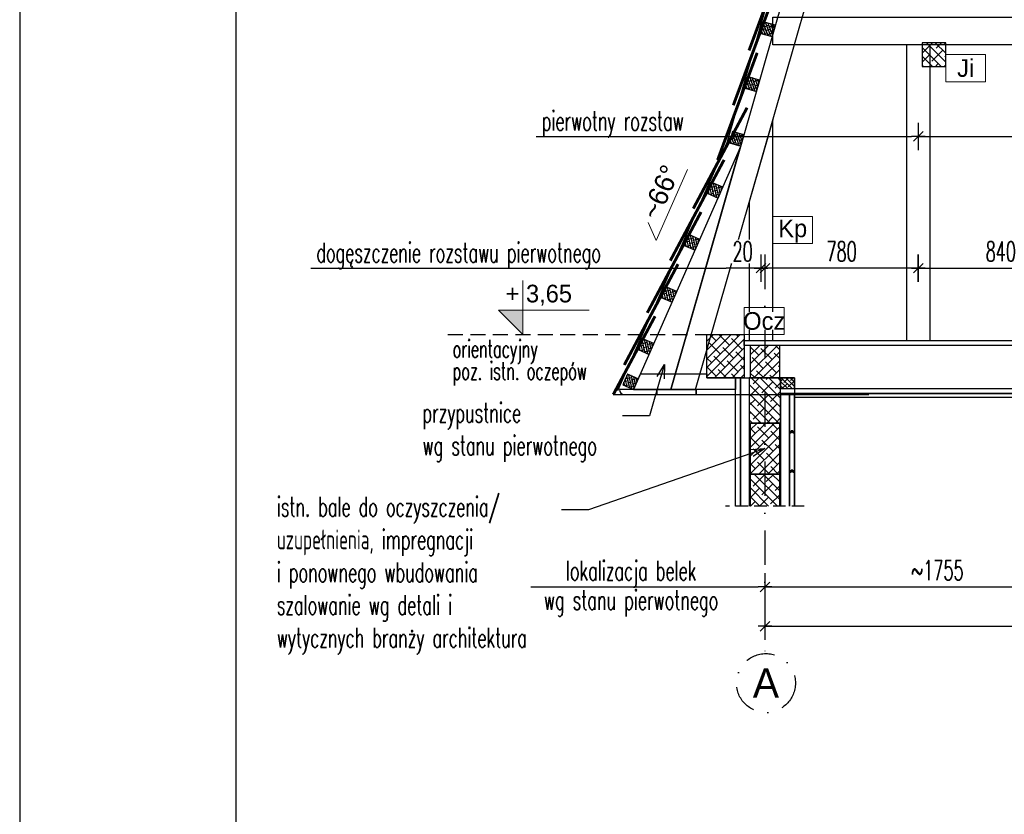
# Model space of a CAD drawing. Header units: centimetres. Extents: x 152786 to 159501, y -6718 to 1403.
# Tile 82 of 89: x 157401 to 157902, y 434 to 839. Entities that reach past the tile are written whole.
import ezdxf
from ezdxf import colors
from ezdxf.entities.mleader import LeaderData, LeaderLine
from ezdxf.enums import TextEntityAlignment as Align
from ezdxf.math import Vec2, Vec3

# ---------------------------------------------------------------- set-up
doc = ezdxf.new("R2010")
doc.units = ezdxf.units.CM
doc.header["$LTSCALE"] = 0.1
doc.linetypes.add('DASHDOT', pattern=[1, 0.5, -0.25, 0, -0.25])
doc.linetypes.add('DASHEDX2', pattern=[38.1, 25.4, -12.7])
doc.layers.get('0').update_dxf_attribs({"color": 45})
doc.layers.add('A_Opisy', color=7, linetype='Continuous', lineweight=18)
doc.layers.add('A_opisy więźby', color=51, linetype='Continuous', lineweight=13)
for name, color, linetype in [('A_wymiary_zewn', 4, 'Continuous'), ('Format', 7, 'Continuous'), ('hatch_R&F', 4, 'Continuous'), ('konstr_PROKON', 2, 'Continuous'), ('opisy_prętów_R&F', 2, 'Continuous'), ('osie_R&F', 6, 'DASHDOT'), ('ozn_graficzne_PROKON', 5, 'Continuous'), ('ozn_graficzne_R&F', 5, 'Continuous'), ('widoki_przerywana_R&F', 4, 'DASHEDX2'), ('widoki_R&F', 4, 'Continuous'), ('więźba_R&F', 3, 'Continuous'), ('wymiary_R&F', 3, 'Continuous'), ('ściany_murowane_R&F', 13, 'Continuous')]:
    doc.layers.add(name, color=color, linetype=linetype)
doc.styles.add('CG', font='FL Pismo Techniczne.ttf')
doc.styles.add('simplex 0.6', font='simplex.shx', dxfattribs={"width": 0.6})
doc.styles.add('Skala 50', font='simplex.shx', dxfattribs={"width": 0.9, "height": 10})
doc.styles.add('TECH', font='FL Pismo Techniczne.ttf')
doc.dimstyles.new('1_50 [mm] żelbet', dxfattribs={"dimtxt": 10, "dimasz": 0.5, "dimexe": 0.18, "dimexo": 0.0625, "dimgap": 3.5, "dimtad": 1, "dimlfac": 10, "dimrnd": 5, "dimdsep": 46, "dimtxsty": 'simplex 0.6', "dimblk1": 'KR', "dimblk2": 'KR', "dimsah": 1, "dimcen": 0.09, "dimse1": 1, "dimse2": 1, "dimclrd": 8, "dimadec": 0, "dimazin": 0, "dimtfac": 1, "dimtofl": 0, "dimtmove": 0, "dimatfit": 3, "dimfxl": 1, "dimtvp": 1, "dimtfill": 1, "dimtfillclr": 256, "dimtolj": 1, "dimtzin": 0, "dimarcsym": 0})

# ---------------------------------------------------------------- blocks, each defined once
blk = doc.blocks.new('KR')
for p, q in [((0, -14), (0, 14)), ((-7, 0), (7, 0)), ((-4.9, -4.9), (4.9, 4.9))]:
    blk.add_line(p, q)
blk = doc.blocks.new('*D564')
at = {"layer": 'Defpoints', "color": 0, "transparency": 16777216}
for p in [(157955.65, 650.96), (157780.12, 639.46), (157955.65, 550.02)]:
    blk.add_point(p, dxfattribs=at)
at = {"layer": 'wymiary_R&F', "color": 8, "lineweight": -2, "transparency": 16777216}
blk.add_line((157780.62, 550.02), (157955.15, 550.02), dxfattribs=at)
at = {"layer": 'wymiary_R&F', "color": 8, "lineweight": -2, "transparency": 16777216, "xscale": 0.5, "yscale": 0.5, "zscale": 0.5, "rotation": 180}
blk.add_blockref('KR', (157780.12, 550.02), dxfattribs=at)
at = {"layer": 'wymiary_R&F', "color": 8, "lineweight": -2, "transparency": 16777216, "xscale": 0.5, "yscale": 0.5, "zscale": 0.5}
blk.add_blockref('KR', (157955.65, 550.02), dxfattribs=at)
at = {"layer": 'wymiary_R&F', "color": 0, "transparency": 16777216, "insert": (157867.89, 558.52), "char_height": 10, "attachment_point": 5, "style": 'simplex 0.6', "bg_fill": 3, "box_fill_scale": 1.1, "bg_fill_color": 256, "bg_fill_true_color": 13158600, "bg_fill_transparency": 0}
blk.add_mtext('\\A1;\\A1;~1755', dxfattribs=at)
blk = doc.blocks.new('_Open30')
at = {"color": 0, "linetype": 'ByBlock', "lineweight": -2, "transparency": 16777216}
for p, q in [((-1, 0.2679), (0, 0)), ((0, 0), (-1, -0.2679)), ((0, 0), (-1, 0))]:
    blk.add_line(p, q, dxfattribs=at)
blk = doc.blocks.new('*D567')
at = {"layer": 'Defpoints', "color": 0, "transparency": 16777216}
for p in [(157942.15, 712.28), (157858.15, 675.46), (157942.15, 675.46)]:
    blk.add_point(p, dxfattribs=at)
at = {"layer": 'wymiary_R&F', "color": 8, "lineweight": -2, "transparency": 16777216}
blk.add_line((157858.65, 712.28), (157941.65, 712.28), dxfattribs=at)
at = {"layer": 'wymiary_R&F', "color": 8, "lineweight": -2, "transparency": 16777216, "xscale": 0.5, "yscale": 0.5, "zscale": 0.5, "rotation": 180}
blk.add_blockref('KR', (157858.15, 712.28), dxfattribs=at)
at = {"layer": 'wymiary_R&F', "color": 8, "lineweight": -2, "transparency": 16777216, "xscale": 0.5, "yscale": 0.5, "zscale": 0.5}
blk.add_blockref('KR', (157942.15, 712.28), dxfattribs=at)
at = {"layer": 'wymiary_R&F', "color": 0, "transparency": 16777216, "insert": (157900.15, 720.78), "char_height": 10, "attachment_point": 5, "style": 'simplex 0.6', "bg_fill": 3, "box_fill_scale": 1.1, "bg_fill_color": 256, "bg_fill_true_color": 13158600, "bg_fill_transparency": 0}
blk.add_mtext('\\A1;840', dxfattribs=at)
blk = doc.blocks.new('*D566')
at = {"layer": 'Defpoints', "color": 0, "transparency": 16777216}
for p in [(157780.12, 712.28), (157780.12, 675.46), (157858.15, 675.46)]:
    blk.add_point(p, dxfattribs=at)
at = {"layer": 'wymiary_R&F', "color": 8, "lineweight": -2, "transparency": 16777216}
blk.add_line((157857.65, 712.28), (157780.62, 712.28), dxfattribs=at)
at = {"layer": 'wymiary_R&F', "color": 8, "lineweight": -2, "transparency": 16777216, "xscale": 0.5, "yscale": 0.5, "zscale": 0.5, "rotation": 180}
blk.add_blockref('KR', (157780.12, 712.28), dxfattribs=at)
at = {"layer": 'wymiary_R&F', "color": 8, "lineweight": -2, "transparency": 16777216, "xscale": 0.5, "yscale": 0.5, "zscale": 0.5}
blk.add_blockref('KR', (157858.15, 712.28), dxfattribs=at)
at = {"layer": 'wymiary_R&F', "color": 0, "transparency": 16777216, "insert": (157819.14, 720.78), "char_height": 10, "attachment_point": 5, "style": 'simplex 0.6', "bg_fill": 3, "box_fill_scale": 1.1, "bg_fill_color": 256, "bg_fill_true_color": 13158600, "bg_fill_transparency": 0}
blk.add_mtext('\\A1;780', dxfattribs=at)
blk = doc.blocks.new('*D571')
at = {"layer": 'Defpoints', "color": 0, "transparency": 16777216}
for p in [(157778.15, 675.46), (157780.12, 675.46)]:
    blk.add_point(p, dxfattribs=at)
at = {"layer": 'wymiary_R&F', "color": 8, "lineweight": -2, "transparency": 16777216}
for p, q in [((157777.65, 712.28), (157760.43, 712.28)), ((157780.62, 712.28), (157781.12, 712.28))]:
    blk.add_line(p, q, dxfattribs=at)
at = {"layer": 'wymiary_R&F', "color": 8, "lineweight": -2, "transparency": 16777216, "xscale": 0.5, "yscale": 0.5, "zscale": 0.5}
blk.add_blockref('KR', (157778.15, 712.28), dxfattribs=at)
at = {"layer": 'wymiary_R&F', "color": 8, "lineweight": -2, "transparency": 16777216, "xscale": 0.5, "yscale": 0.5, "zscale": 0.5, "rotation": 180}
blk.add_blockref('KR', (157780.12, 712.28), dxfattribs=at)
at = {"layer": 'wymiary_R&F', "color": 0, "transparency": 16777216, "insert": (157768.79, 720.78), "char_height": 10, "attachment_point": 5, "style": 'simplex 0.6', "bg_fill": 3, "box_fill_scale": 1.1, "bg_fill_color": 256, "bg_fill_true_color": 13158600, "bg_fill_transparency": 0}
blk.add_mtext('\\A1;20', dxfattribs=at)
at = {"layer": 'Defpoints', "color": 0, "transparency": 16777216}
blk.add_point((157778.15, 712.28), dxfattribs=at)
blk = doc.blocks.new('*D572')
at = {"layer": 'Defpoints', "color": 0, "transparency": 16777216}
for p in [(158026.15, 779.33), (157858.15, 675.46), (158026.15, 675.46)]:
    blk.add_point(p, dxfattribs=at)
at = {"layer": 'wymiary_R&F', "color": 8, "lineweight": -2, "transparency": 16777216}
blk.add_line((157858.65, 779.33), (158025.65, 779.33), dxfattribs=at)
at = {"layer": 'wymiary_R&F', "color": 8, "lineweight": -2, "transparency": 16777216, "xscale": 0.5, "yscale": 0.5, "zscale": 0.5, "rotation": 180}
blk.add_blockref('KR', (157858.15, 779.33), dxfattribs=at)
at = {"layer": 'wymiary_R&F', "color": 8, "lineweight": -2, "transparency": 16777216, "xscale": 0.5, "yscale": 0.5, "zscale": 0.5}
blk.add_blockref('KR', (158026.15, 779.33), dxfattribs=at)
at = {"layer": 'wymiary_R&F', "color": 0, "transparency": 16777216, "insert": (157942.15, 787.83), "char_height": 10, "attachment_point": 5, "style": 'simplex 0.6', "bg_fill": 3, "box_fill_scale": 1.1, "bg_fill_color": 256, "bg_fill_true_color": 13158600, "bg_fill_transparency": 0}
blk.add_mtext('\\A1;1680', dxfattribs=at)
blk = doc.blocks.new('*D583')
at = {"layer": 'Defpoints', "color": 0, "transparency": 16777216}
for p in [(157780.15, 672.96), (158906.54, 656.46), (158906.54, 530.02)]:
    blk.add_point(p, dxfattribs=at)
at = {"layer": 'wymiary_R&F', "color": 8, "lineweight": -2, "transparency": 16777216}
blk.add_line((157780.65, 530.02), (158906.04, 530.02), dxfattribs=at)
at = {"layer": 'wymiary_R&F', "color": 8, "lineweight": -2, "transparency": 16777216, "xscale": 0.5, "yscale": 0.5, "zscale": 0.5, "rotation": 180}
blk.add_blockref('KR', (157780.15, 530.02), dxfattribs=at)
at = {"layer": 'wymiary_R&F', "color": 8, "lineweight": -2, "transparency": 16777216, "xscale": 0.5, "yscale": 0.5, "zscale": 0.5}
blk.add_blockref('KR', (158906.54, 530.02), dxfattribs=at)
at = {"layer": 'wymiary_R&F', "color": 0, "transparency": 16777216, "insert": (158343.34, 538.52), "char_height": 10, "attachment_point": 5, "style": 'simplex 0.6', "bg_fill": 3, "box_fill_scale": 1.1, "bg_fill_color": 256, "bg_fill_true_color": 13158600, "bg_fill_transparency": 0}
blk.add_mtext('\\A1;11265', dxfattribs=at)
blk = doc.blocks.new('kota_wysokościowa')
at = {"layer": 'A_Opisy'}
h = blk.add_hatch(color=256, dxfattribs=at)
h.dxf.hatch_style = 1
h.paths.add_polyline_path([(155781.17, 602.51), (155768.67, 602.51), (155781.17, 590.01)])
blk.add_lwpolyline([(155781.17, 617.51), (155781.17, 590.01), (155768.67, 602.51), (155814.83, 602.51)], dxfattribs=at)

msp = doc.modelspace()

# ---------------------------------------------------------------- hatches: boundary and pattern name
at = {"layer": 'hatch_R&F'}
h = msp.add_hatch(dxfattribs=at)
h.set_pattern_fill('ANSI38', color=256, scale=0.35, angle=129.176942)
h.set_pattern_definition([(110.9993878, (6635.3348, -15085.6319), (-1.037445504, -0.398225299), []), (200.9993878, (6635.3348, -15085.6319), (-1.67666571, -1.833896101), [2.778125, -1.666875])])
h.paths.add_polyline_path([(157783.7882, 830.1169), (157785.442, 835.8844), (157779.6744, 837.5383), (157778.0206, 831.7707)])
h = msp.add_hatch(dxfattribs=at)
h.set_pattern_fill('ANSI38', color=256, angle=90)
h.set_pattern_definition([(135, (6126.7244, 6314.5954), (-2.24506403, -2.24506403), []), (225, (6126.7244, 6314.5954), (-2.24506403, -6.73519209), [7.9375, -4.7625])])
h.paths.add_polyline_path([(157860.1463, 814.9607), (157872.1463, 814.9607), (157872.1463, 826.9607), (157860.1463, 826.9607)])
h = msp.add_hatch(dxfattribs=at)
h.set_pattern_fill('ANSI38', color=256, scale=0.35, angle=129.176942)
h.set_pattern_definition([(110.9993878, (6627.3414, -15113.5085), (-1.037445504, -0.398225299), []), (200.9993878, (6627.3414, -15113.5085), (-1.67666571, -1.833896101), [2.778125, -1.666875])])
h.paths.add_polyline_path([(157775.7947, 802.2403), (157777.4485, 808.0079), (157771.681, 809.6617), (157770.0271, 803.8941)])
h = msp.add_hatch(dxfattribs=at)
h.set_pattern_fill('ANSI38', color=256, scale=0.35, angle=129.176942)
h.set_pattern_definition([(110.9993878, (6619.3479, -15141.3851), (-1.037445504, -0.398225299), []), (200.9993878, (6619.3479, -15141.3851), (-1.67666571, -1.833896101), [2.778125, -1.666875])])
h.paths.add_polyline_path([(157767.8012, 774.3637), (157769.455, 780.1313), (157763.6875, 781.7851), (157762.0337, 776.0175)])
h = msp.add_hatch(dxfattribs=at)
h.set_pattern_fill('ANSI38', color=256, scale=0.35, angle=121.371392)
h.set_pattern_definition([(103.1938372, (5846.7182, 5507.4057), (-1.081916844, -0.253638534), []), (193.1938372, (5846.7182, 5507.4057), (-1.910195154, -1.589193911), [2.778125, -1.666875])])
h.paths.add_polyline_path([(157756.2766, 747.9842), (157758.6984, 753.4737), (157753.2088, 755.8955), (157750.787, 750.406)])
h = msp.add_hatch(dxfattribs=at)
h.set_pattern_fill('ANSI38', color=256, scale=0.35, angle=121.371392)
h.set_pattern_definition([(103.1938372, (5835.0128, 5480.873), (-1.081916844, -0.253638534), []), (193.1938372, (5835.0128, 5480.873), (-1.910195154, -1.589193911), [2.778125, -1.666875])])
h.paths.add_polyline_path([(157744.5712, 721.4515), (157746.993, 726.941), (157741.5035, 729.3628), (157739.0816, 723.8733)])
h = msp.add_hatch(dxfattribs=at)
h.set_pattern_fill('ANSI38', color=256, scale=0.35, angle=121.371392)
h.set_pattern_definition([(103.1938372, (5823.3074, 5454.3403), (-1.081916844, -0.253638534), []), (193.1938372, (5823.3074, 5454.3403), (-1.910195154, -1.589193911), [2.778125, -1.666875])])
h.paths.add_polyline_path([(157732.8658, 694.9188), (157735.2876, 700.4083), (157729.7981, 702.8301), (157727.3763, 697.3406)])
h = msp.add_hatch(dxfattribs=at)
h.set_pattern_fill('ANSI38', color=256, scale=0.35, angle=121.371392)
h.set_pattern_definition([(103.1938372, (5811.6021, 5427.8076), (-1.081916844, -0.253638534), []), (193.1938372, (5811.6021, 5427.8076), (-1.910195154, -1.589193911), [2.778125, -1.666875])])
h.paths.add_polyline_path([(157721.1604, 668.3861), (157723.5822, 673.8756), (157718.0927, 676.2974), (157715.6709, 670.8079)])
h = msp.add_hatch(dxfattribs=at)
h.set_pattern_fill('ANSI38', color=256)
h.set_pattern_definition([(45, (5649.9744, 6326.0954), (-2.24506403, 2.24506403), []), (135, (5649.9744, 6326.0954), (-6.73519209, 2.24506403), [7.9375, -4.7625])])
h.paths.add_polyline_path([(157769.6463, 666.1114), (157769.6463, 678.4607), (157750.6463, 678.4607), (157750.6463, 656.4607), (157769.6463, 656.4607)])
h = msp.add_hatch(dxfattribs=at)
h.set_pattern_fill('ANSI38', color=256)
h.set_pattern_definition([(45, (8460.038, 7436.82), (-2.24506403, 2.24506403), []), (135, (8460.038, 7436.82), (-6.73519209, 2.24506403), [7.9375, -4.7625])])
h.paths.add_polyline_path([(157772.6463, 656.4607), (157787.6463, 656.4607), (157787.6463, 672.9607), (157772.6463, 672.9607)])
h = msp.add_hatch(dxfattribs=at)
h.set_pattern_fill('ANSI38', color=256, scale=0.35, angle=121.371392)
h.set_pattern_definition([(103.1938372, (5803.6939, 5409.8822), (-1.081916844, -0.253638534), []), (193.1938372, (5803.6939, 5409.8822), (-1.910195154, -1.589193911), [2.778125, -1.666875])])
h.paths.add_polyline_path([(157713.2523, 650.4607), (157715.6741, 655.9502), (157710.1845, 658.372), (157707.7627, 652.8825)])
h = msp.add_hatch(dxfattribs=at)
h.set_pattern_fill('ANSI38', color=256, angle=90)
h.set_pattern_definition([(135, (8824.1742, 6900.2533), (-2.24506403, -2.24506403), []), (225, (8824.1742, 6900.2533), (-2.24506403, -6.73519209), [7.9375, -4.7625])])
h.paths.add_polyline_path([(157772.1463, 633.4607), (157788.1463, 633.4607), (157788.1463, 656.4607), (157772.1463, 656.4607)])
h = msp.add_hatch(dxfattribs=at)
h.set_pattern_fill('ANSI38', color=256, scale=0.5, angle=90)
h.set_pattern_definition([(135, (8631.6422, 7431.3201), (-1.122532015, -1.122532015), []), (225, (8631.6422, 7431.3201), (-1.122532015, -3.367596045), [3.96875, -2.38125])])
h.paths.add_polyline_path([(157788.1463, 650.9607), (157795.1463, 650.9607), (157795.1463, 656.4607), (157788.1463, 656.4607)])
h = msp.add_hatch(dxfattribs=at)
h.set_pattern_fill('ANSI38', color=256)
h.set_pattern_definition([(45, (5456.652, 6326.0954), (-2.24506403, 2.24506403), []), (135, (5456.652, 6326.0954), (-6.73519209, 2.24506403), [7.9375, -4.7625])])
h.paths.add_polyline_path([(157772.6463, 607.4607), (157787.6463, 607.4607), (157787.6463, 633.4607), (157772.6463, 633.4607)])
h = msp.add_hatch(dxfattribs=at)
h.set_pattern_fill('ANSI38', color=256, angle=90)
h.set_pattern_definition([(135, (8824.1742, 6848.2533), (-2.24506403, -2.24506403), []), (225, (8824.1742, 6848.2533), (-2.24506403, -6.73519209), [7.9375, -4.7625])])
h.paths.add_polyline_path([(157772.6463, 591.1764), (157787.6463, 591.1764), (157787.6463, 607.4607), (157772.6463, 607.4607)])

# ---------------------------------------------------------------- linework, layer by layer
at = {"layer": 'A_opisy więźby'}
for points in [[(157892.4023, 820.9607), (157892.4023, 807.1879), (157872.1463, 807.1879), (157872.1463, 820.9607)], [(157789.9023, 692.2335), (157789.9023, 678.4607), (157769.6463, 678.4607), (157769.6463, 692.2335)]]:
    msp.add_lwpolyline(points, close=True, dxfattribs=at)
at = {"layer": 'A_wymiary_zewn'}
for points in [[(158946.5425, 649.8751), (158712.1463, 1094.5585), (157852.1463, 1094.5585), (157760.8243, 776.081), (157705.1463, 649.8751)], [(157702.9914, 647.9607), (157832.9452, 647.9607)]]:
    msp.add_lwpolyline(points, dxfattribs=at)
for points in [[(157769.6463, 675.4607), (158906.5425, 675.4607), (158906.5425, 672.9607), (157769.6463, 672.9607)], [(157725.1463, 647.9607), (157745.1463, 647.9607), (157745.1463, 650.4607), (157725.1463, 650.4607)], [(157745.1463, 647.9607), (157765.1463, 647.9607), (157765.1463, 650.4607), (157745.1463, 650.4607)], [(157788.1463, 650.9607), (158898.5425, 650.9607), (158898.5425, 648.4607), (157788.1463, 648.4607)], [(157795.1463, 648.4607), (158891.5425, 648.4607), (158891.5425, 646.4607), (157795.1463, 646.4607)]]:
    msp.add_lwpolyline(points, close=True, dxfattribs=at)
msp.add_lwpolyline([(157708.6463, 647.9607), (157725.1463, 647.9607), (157725.1463, 650.4607), (157706.1463, 650.4607, 0.41421356)], format="xyb", close=True, dxfattribs=at)
at = {"layer": 'konstr_PROKON', "color": 3}
msp.add_lwpolyline([(157769.6463, 656.4607), (157750.6463, 656.4607), (157750.6463, 678.4607), (157769.6463, 678.4607)], close=True, dxfattribs=at)
at = {"layer": 'osie_R&F', "ltscale": 350}
msp.add_lwpolyline([(157780.1463, 719.1627), (157780.1463, 516.0906)], dxfattribs=at)
at = {"layer": 'osie_R&F', "ltscale": 300}
msp.add_circle((157780.6394, 501.0988), 15, dxfattribs=at)
at = {"layer": 'ozn_graficzne_PROKON', "color": 4, "lineweight": 5}
msp.add_lwpolyline([(157740.744, 762.4747), (157724.7999, 726.3341), (157720.7015, 735.4557)], dxfattribs=at)
at = {"layer": 'widoki_przerywana_R&F', "ltscale": 3}
msp.add_lwpolyline([(157618.8764, 678.4607), (157750.6463, 678.4607)], dxfattribs=at)
at = {"layer": 'widoki_przerywana_R&F', "ltscale": 2.5}
msp.add_lwpolyline([(157800.1463, 591.1764), (157760.1463, 591.1764)], dxfattribs=at)
at = {"layer": 'widoki_R&F', "const_width": 1.5}
for points in [[(157792.1797, 877.6455), (157772.0509, 823.08)], [(157784.1862, 849.769), (157764.0574, 795.2034)], [(157776.1928, 821.8924), (157756.064, 767.3268)], [(157771.0453, 793.9328), (157743.6923, 742.6066)], [(157759.3399, 767.4001), (157731.987, 716.0739)], [(157747.6345, 740.8674), (157720.2816, 689.5412)], [(157735.9291, 714.3347), (157708.5762, 663.0085)], [(157724.2238, 687.802), (157702.9914, 647.9607)]]:
    msp.add_lwpolyline(points, dxfattribs=at)
at = {"layer": 'widoki_R&F'}
for points in [[(157783.7882, 830.1169), (157785.442, 835.8844), (157779.6744, 837.5383), (157778.0206, 831.7707)], [(157775.7947, 802.2403), (157777.4485, 808.0079), (157771.681, 809.6617), (157770.0271, 803.8941)], [(157767.8012, 774.3637), (157769.455, 780.1313), (157763.6875, 781.7851), (157762.0337, 776.0175)], [(157756.2766, 747.9842), (157758.6984, 753.4737), (157753.2088, 755.8955), (157750.787, 750.406)], [(157744.5712, 721.4515), (157746.993, 726.941), (157741.5035, 729.3628), (157739.0816, 723.8733)], [(157732.8658, 694.9188), (157735.2876, 700.4083), (157729.7981, 702.8301), (157727.3763, 697.3406)], [(157721.1604, 668.3861), (157723.5822, 673.8756), (157718.0927, 676.2974), (157715.6709, 670.8079)], [(157772.6463, 656.4607), (157787.6463, 656.4607), (157787.6463, 672.9607), (157772.6463, 672.9607)], [(157713.2523, 650.4607), (157715.6741, 655.9502), (157710.1845, 658.372), (157707.7627, 652.8825)], [(157772.1463, 633.4607), (157788.1463, 633.4607), (157788.1463, 656.4607), (157772.1463, 656.4607)], [(157788.1463, 650.9607), (157795.1463, 650.9607), (157795.1463, 656.4607), (157788.1463, 656.4607)], [(157795.1463, 628.4607), (157795.1463, 648.4607), (157794.2713, 648.4607), (157794.2713, 648.4607), (157793.5213, 648.4607), (157793.5213, 648.4607), (157792.6463, 648.4607), (157792.6463, 628.4607), (157793.5213, 628.4607), (157793.5213, 629.4607), (157794.2713, 629.4607), (157794.2713, 628.4607)], [(157772.6463, 607.4607), (157787.6463, 607.4607), (157787.6463, 633.4607), (157772.6463, 633.4607)], [(157795.1463, 608.4607), (157795.1463, 628.4607), (157794.2713, 628.4607), (157794.2713, 629.4607), (157793.5213, 629.4607), (157793.5213, 628.4607), (157792.6463, 628.4607), (157792.6463, 608.4607), (157793.5213, 608.4607), (157793.5213, 609.4607), (157794.2713, 609.4607), (157794.2713, 608.4607)]]:
    msp.add_lwpolyline(points, close=True, dxfattribs=at)
for points in [[(157765.1463, 591.1764), (157765.1463, 656.4607), (157767.6463, 656.4607), (157767.6463, 591.1764)], [(157767.6463, 591.1764), (157767.6463, 656.4607), (157772.1463, 656.4607), (157772.1463, 591.1764)], [(157792.6463, 591.1764), (157792.6463, 648.4607), (157788.1463, 648.4607), (157788.1463, 591.1764)], [(157787.6463, 591.1764), (157787.6463, 607.4607), (157772.6463, 607.4607), (157772.6463, 591.1764)], [(157795.1463, 591.1764), (157795.1463, 608.4607), (157794.2713, 608.4607), (157794.2713, 609.4607), (157793.5213, 609.4607), (157793.5213, 608.4607), (157792.6463, 608.4607), (157792.6463, 591.1764)]]:
    msp.add_lwpolyline(points, dxfattribs=at)
at = {"layer": 'więźba_R&F', "linetype": 'ByBlock'}
for points in [[(157732.2726, 650.4607), (157744.7562, 650.4607), (157852.1463, 1024.9743), (157852.1463, 1068.5098), (157732.2726, 650.4607)], [(158466.5425, 825.9607), (157784.1463, 825.9607), (157784.1463, 839.9607), (158466.5425, 839.9607)], [(157852.1463, 825.9607), (157852.1463, 675.4607), (157864.1463, 675.4607), (157864.1463, 825.9607)], [(157713.2523, 650.4607), (157732.2726, 650.4607), (157767.5911, 773.6311), (157713.2523, 650.4607)]]:
    msp.add_lwpolyline(points, dxfattribs=at)
msp.add_lwpolyline([(157860.1463, 814.9607), (157872.1463, 814.9607), (157872.1463, 826.9607), (157860.1463, 826.9607)], close=True, dxfattribs=at)
at = {"layer": 'więźba_R&F', "color": 6, "linetype": 'ByBlock'}
for points in [[(157772.1463, 675.4607), (157784.1463, 675.4607), (157784.1463, 787.8301), (157772.1463, 745.9812)], [(157765.1463, 656.4607), (157765.1463, 650.4607), (157732.8413, 650.4607), (157713.2523, 650.4607), (157716.7816, 658.4607), (157750.6463, 658.4607), (157750.6463, 656.4607)]]:
    msp.add_lwpolyline(points, close=True, dxfattribs=at)
at = {"layer": 'wymiary_R&F', "color": 8}
msp.add_line((157549.0731, 712.282), (157760.432, 712.282), dxfattribs=at)
at = {"layer": 'ściany_murowane_R&F', "lineweight": -3, "ltscale": 0.5}
msp.add_lwpolyline([(157765.1463, 591.1764), (157765.1463, 656.4607), (157795.1463, 656.4607), (157795.1463, 656.4607), (157795.1463, 591.1764)], dxfattribs=at)

# ---------------------------------------------------------------- block references
at = {"layer": 'A_wymiary_zewn'}
msp.add_blockref('kota_wysokościowa', (1875.8397, 88.453), dxfattribs=at)

# ---------------------------------------------------------------- texts
at = {"layer": 'A_Opisy', "color": 4, "style": 'TECH'}
msp.add_text('+ 3,65', height=9, dxfattribs=at).set_placement((157648.2059, 694.847))
at = {"layer": 'A_Opisy', "color": 7, "style": 'simplex 0.6', "width": 0.6}
for s, p in [('orientacyjny ', (157621.2814, 666.7327)), ('poz. istn. oczepów', (157621.2814, 655.509))]:
    msp.add_text(s, height=9, dxfattribs=at).set_placement(p)
at = {"layer": 'opisy_prętów_R&F', "color": 3, "style": 'simplex 0.6', "width": 0.6}
for s, p in [('pierwotny rozstaw', (157666.6339, 782.2644)), ('dogęszczenie rozstawu pierwotnego', (157551.9546, 715.2206)), ('lokalizacja belek', (157678.8956, 553.3164)), ('wg stanu pierwotnego', (157667.6941, 538.3811))]:
    msp.add_text(s, height=10, dxfattribs=at).set_placement(p)
at = {"layer": 'osie_R&F', "color": 3, "ltscale": 75, "style": 'TECH'}
msp.add_text('A', height=15, dxfattribs=at).set_placement((157780.6394, 501.0988), align=Align.MIDDLE_CENTER)
at = {"layer": 'ozn_graficzne_PROKON', "color": 4, "lineweight": 0, "style": 'CG'}
msp.add_text('~66%%D', height=10, rotation=66.194449, dxfattribs=at).set_placement((157734.2695, 747.799), align=Align.BOTTOM_CENTER)

# ---------------------------------------------------------------- leaders
at = {"layer": 'widoki_R&F', "color": 3}
ml = msp.add_multileader_mtext('Standard', dxfattribs=at)
ml.set_content('{\\W0.6;przypustnice \\Pwg stanu pierwotnego}', color=3, style='Skala 50')
ml.set_leader_properties()
ml.set_arrow_properties(name='OPEN30')
ml.build(insert=Vec2(0, 0))
ml.multileader.update_dxf_attribs({"dogleg_length": 13.7196, "arrow_head_size": 7})
ctx = ml.context
ctx.base_point, ctx.char_height, ctx.arrow_head_size, ctx.plane_origin = Vec3(157603.9586, 637.0322), 10, 7, Vec3(91698.9143, 7440.3075)
notes = []
notes.append((ctx, [(0, (1, 1, 0), (157721.3925, 637.0322), (-1, 0), 13.7196, [(0, [(157729.0406, 663.26)], 0, [])])]))
ctx.mtext.insert, ctx.mtext.width, ctx.mtext.defined_height = Vec3(157605.9586, 643.6988), 148.798476, 46.643
for ctx, leaders in notes:
    for number, flags, end, landing, length, lines in leaders:
        leader = LeaderData()
        leader.index, (leader.has_last_leader_line, leader.has_dogleg_vector, leader.attachment_direction) = number, flags
        leader.last_leader_point, leader.dogleg_vector, leader.dogleg_length = Vec3(end), Vec3(landing), length
        for number, points, colour, breaks in lines:
            line = LeaderLine()
            line.index, line.vertices, line.color, line.breaks = number, Vec3.list(points), colors.encode_raw_color(colour), breaks
            leader.lines.append(line)
        ctx.leaders.append(leader)

# ---------------------------------------------------------------- next in the draw order: texts
at = {"layer": 'A_opisy więźby', "insert": (157779.7743, 685.3471), "char_height": 9, "width": 18.756, "attachment_point": 5, "style": 'TECH', "bg_fill": 3, "box_fill_scale": 1, "bg_fill_color": 1, "bg_fill_transparency": 0}
msp.add_mtext('Ocz', dxfattribs=at)

# ---------------------------------------------------------------- next in the draw order: linework, layer by layer
at = {"layer": 'Format'}
msp.add_lwpolyline([(157400.988, -81.8405), (159500.988, -81.8405), (159500.988, 1403.1595), (157400.988, 1403.1595)], close=True, dxfattribs=at)
at = {"layer": 'ozn_graficzne_R&F'}
msp.add_lwpolyline([(157510.988, -31.8405), (159450.988, -31.8405), (159450.988, 1353.1595), (157510.988, 1353.1595)], close=True, dxfattribs=at)

# ---------------------------------------------------------------- next in the draw order: texts
at = {"layer": 'A_opisy więźby', "insert": (157882.2743, 814.0743), "char_height": 9, "width": 18.756, "attachment_point": 5, "style": 'TECH', "bg_fill": 3, "box_fill_scale": 1, "bg_fill_color": 1, "bg_fill_transparency": 0}
msp.add_mtext('Ji', dxfattribs=at)

# ---------------------------------------------------------------- next in the draw order: dimensions: what is measured, and where the dimension line sits
at = {"layer": 'wymiary_R&F'}
dim = msp.add_linear_dim(base=(157942.1463, 712.282), p1=(157858.1463, 675.4607), p2=(157942.1463, 675.4607), dimstyle='1_50 [mm] żelbet', dxfattribs=at)
dim.commit()
dim.dimension.update_dxf_attribs({"geometry": '*D567', "text_midpoint": (157900.1463, 720.782)})
dim = msp.add_linear_dim(base=(157955.6463, 550.018), p1=(157780.1243, 639.4607), p2=(157955.6463, 650.9607), text='\\A1;~<>', dimstyle='1_50 [mm] żelbet', override={"dimtxsty": 'simplex 0.6'}, dxfattribs=at)
dim.commit()
dim.dimension.update_dxf_attribs({"geometry": '*D564', "text_midpoint": (157867.8853, 558.518)})

# ---------------------------------------------------------------- next in the draw order: dimensions: what is measured, and where the dimension line sits
dim = msp.add_linear_dim(base=(157780.1243, 712.282), p1=(157858.1463, 675.4607), p2=(157780.1243, 675.4607), angle=180, dimstyle='1_50 [mm] żelbet', dxfattribs=at)
dim.commit()
dim.dimension.update_dxf_attribs({"geometry": '*D566', "text_midpoint": (157819.1353, 720.782)})

# ---------------------------------------------------------------- next in the draw order: linework, layer by layer
at = {"layer": 'A_opisy więźby'}
msp.add_lwpolyline([(157804.4023, 738.5318), (157804.4023, 724.759), (157784.1463, 724.759), (157784.1463, 738.5318)], close=True, dxfattribs=at)

# ---------------------------------------------------------------- next in the draw order: dimensions: what is measured, and where the dimension line sits
at = {"layer": 'wymiary_R&F'}
dim = msp.add_linear_dim(base=(158026.1463, 779.3258), p1=(157858.1463, 675.4607), p2=(158026.1463, 675.4607), dimstyle='1_50 [mm] żelbet', dxfattribs=at)
dim.commit()
dim.dimension.update_dxf_attribs({"geometry": '*D572', "text_midpoint": (157942.1463, 787.8258)})

# ---------------------------------------------------------------- next in the draw order: linework, layer by layer
at = {"layer": 'wymiary_R&F', "color": 8}
msp.add_line((157663.7524, 779.3258), (157854.6463, 779.3258), dxfattribs=at)

# ---------------------------------------------------------------- next in the draw order: texts
at = {"layer": 'A_opisy więźby', "insert": (157794.2743, 731.1727), "char_height": 9, "width": 18.756, "attachment_point": 5, "style": 'TECH', "bg_fill": 3, "box_fill_scale": 1, "bg_fill_color": 1, "bg_fill_transparency": 0}
msp.add_mtext('Kp', dxfattribs=at)

# ---------------------------------------------------------------- next in the draw order: dimensions: what is measured, and where the dimension line sits
at = {"layer": 'wymiary_R&F'}
dim = msp.add_linear_dim(base=(157778.1463, 712.282), p1=(157780.1243, 675.4607), p2=(157778.1463, 675.4607), dimstyle='1_50 [mm] żelbet', dxfattribs=at)
dim.commit()
dim.dimension.update_dxf_attribs({"geometry": '*D571', "text_midpoint": (157768.7891, 720.782)})

# ---------------------------------------------------------------- next in the draw order: dimensions: what is measured, and where the dimension line sits
dim = msp.add_linear_dim(base=(158906.5425, 530.018), p1=(157780.1463, 672.9607), p2=(158906.5425, 656.4607), dimstyle='1_50 [mm] żelbet', override={"dimtmove": 1}, dxfattribs=at)
dim.commit()
dim.dimension.update_dxf_attribs({"geometry": '*D583', "text_midpoint": (158343.3444, 538.518)})

# ---------------------------------------------------------------- next in the draw order: linework, layer by layer
at = {"layer": 'wymiary_R&F', "color": 8}
msp.add_line((157660.9621, 550.018), (157776.6243, 550.018), dxfattribs=at)

# ---------------------------------------------------------------- next in the draw order: leaders
at = {"layer": 'widoki_R&F', "color": 3}
ml = msp.add_multileader_mtext('Standard', dxfattribs=at)
ml.set_content('{\\W0.6;istn. bale do oczyszczenia/ uzupełnienia, impregnacji \\Pi ponownego wbudowania\\Pszalowanie wg detali i wytycznych branży architektura}', color=3, style='Skala 50')
ml.set_leader_properties()
ml.set_arrow_properties(name='OPEN30')
ml.build(insert=Vec2(0, 0))
ml.multileader.update_dxf_attribs({"dogleg_length": 13.7196, "arrow_head_size": 7})
ctx = ml.context
ctx.base_point, ctx.char_height, ctx.arrow_head_size, ctx.plane_origin = Vec3(157529.8106, 589.1901), 10, 7, Vec3(91694.8882, 7337.0027)
notes = []
notes.append((ctx, [(0, (1, 1, 0), (157690.3874, 589.1901), (-1, 0), 13.7196, [(0, [(157780.1463, 620.4607)], 0, [])])]))
ctx.mtext.insert, ctx.mtext.width, ctx.mtext.defined_height = Vec3(157531.8106, 595.8568), 148.798476, 46.643
for ctx, leaders in notes:
    for number, flags, end, landing, length, lines in leaders:
        leader = LeaderData()
        leader.index, (leader.has_last_leader_line, leader.has_dogleg_vector, leader.attachment_direction) = number, flags
        leader.last_leader_point, leader.dogleg_vector, leader.dogleg_length = Vec3(end), Vec3(landing), length
        for number, points, colour, breaks in lines:
            line = LeaderLine()
            line.index, line.vertices, line.color, line.breaks = number, Vec3.list(points), colors.encode_raw_color(colour), breaks
            leader.lines.append(line)
        ctx.leaders.append(leader)

doc.saveas('drawing.dxf')
